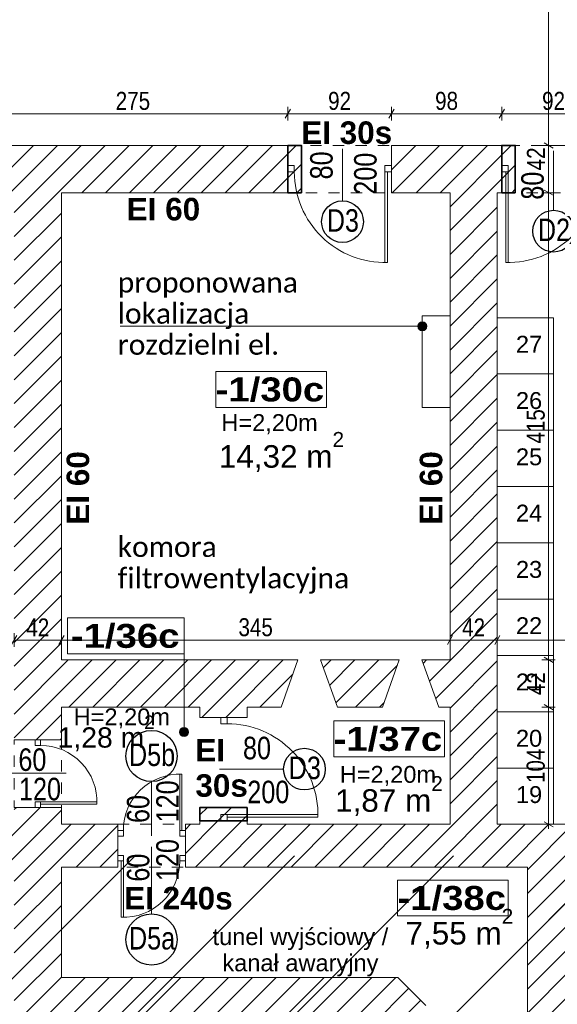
# Model space of a CAD drawing. Header units: centimetres. Extents: x 18292 to 3593338517, y 11794 to 62103.
# Tile 57 of 147: x 898356728 to 898357205, y 53985 to 54859. Entities that reach past the tile are written whole.
import ezdxf

# ---------------------------------------------------------------- set-up
doc = ezdxf.new("R2010")
doc.units = ezdxf.units.CM
doc.header["$MEASUREMENT"] = 0
doc.linetypes.add('Dashed-002', pattern=[20, 10, -10])
for name, color, linetype in [('499-Wymiary i opisy', 7, 'Continuous'), ('810-PZT', 7, 'Continuous'), ('___WYBURZENIA', 7, 'Continuous'), ('__PROJEKTOWANE', 7, 'Continuous'), ('__PROJEKTOWANE_WYPOSAŻENIE', 7, 'Continuous'), ('MF-NR', 7, 'Continuous'), ('MF_KRESKOWANIE', 7, 'Continuous'), ('MF_NR', 7, 'Continuous'), ('MF_OKNA', 7, 'Continuous'), ('MF_OPISY', 7, 'Continuous'), ('MF_przerywana', 7, 'Continuous'), ('MF_SCIANY_KONSTR', 7, 'Continuous'), ('MF_WIDOK', 7, 'Continuous')]:
    doc.layers.add(name, color=color, linetype=linetype)
doc.styles.add('GENERATED_STYLE_2', font='txt')
doc.styles.add('GENERATED_STYLE_4', font='txt')
doc.styles.add('GENERATED_STYLE_5', font='txt')
doc.styles.add('GENERATED_STYLE_6', font='txt')
doc.styles.add('GENERATED_STYLE_7', font='txt')
doc.dimstyles.new('GENERATED_STYLE__1', dxfattribs={"dimtxt": 16, "dimasz": 6.08, "dimexe": 0.18, "dimexo": 0.0625, "dimgap": 0.09, "dimtad": 1, "dimtih": 1, "dimtoh": 1, "dimdec": 0, "dimzin": 0, "dimdsep": 46, "dimtxsty": 'GENERATED_STYLE_4', "dimblk": 'ARROWHEAD_2', "dimblk1": 'ARROWHEAD_2', "dimblk2": 'ARROWHEAD_2', "dimcen": 0.09, "dimse1": 1, "dimse2": 1, "dimclrd": 7, "dimclre": 7, "dimclrt": 7, "dimadec": 0, "dimazin": 0, "dimtfac": 1, "dimtdec": 4, "dimtmove": 0, "dimatfit": 3, "dimfxl": 0, "dimtolj": 1, "dimtzin": 0, "dimarcsym": 0})
doc.dimstyles.new('GENERATED_STYLE__2', dxfattribs={"dimtxt": 16, "dimasz": 6.08, "dimexe": 0.18, "dimexo": 0.0625, "dimgap": 0.09, "dimtad": 1, "dimtih": 1, "dimtoh": 1, "dimdec": 0, "dimzin": 0, "dimdsep": 46, "dimtxsty": 'GENERATED_STYLE_4', "dimblk": 'ARROWHEAD_2', "dimblk1": 'ARROWHEAD_2', "dimblk2": 'ARROWHEAD_2', "dimcen": 0.09, "dimse1": 1, "dimse2": 1, "dimclrd": 7, "dimclre": 7, "dimclrt": 7, "dimadec": 0, "dimazin": 0, "dimtfac": 1, "dimtdec": 4, "dimtmove": 2, "dimatfit": 3, "dimfxl": 0, "dimtolj": 1, "dimtzin": 0, "dimarcsym": 0})
doc.dimstyles.new('GENERATED_STYLE__3', dxfattribs={"dimtxt": 16, "dimasz": 6.08, "dimexe": 0.18, "dimexo": 0.0625, "dimgap": 0.09, "dimtad": 1, "dimdec": 0, "dimzin": 0, "dimdsep": 46, "dimtxsty": 'GENERATED_STYLE_4', "dimblk": 'ARROWHEAD_2', "dimblk1": 'ARROWHEAD_2', "dimblk2": 'ARROWHEAD_2', "dimcen": 0.09, "dimse1": 1, "dimse2": 1, "dimclrd": 7, "dimclre": 7, "dimclrt": 7, "dimadec": 0, "dimazin": 0, "dimtfac": 1, "dimtdec": 4, "dimtmove": 2, "dimatfit": 3, "dimfxl": 0, "dimtolj": 1, "dimtzin": 0, "dimarcsym": 0})
doc.dimstyles.new('GENERATED_STYLE__4', dxfattribs={"dimtxt": 16, "dimasz": 6.08, "dimexe": 0.18, "dimexo": 0.0625, "dimgap": 0.09, "dimtad": 1, "dimdec": 0, "dimzin": 0, "dimdsep": 46, "dimtxsty": 'GENERATED_STYLE_4', "dimblk": 'ARROWHEAD_2', "dimblk1": 'ARROWHEAD_2', "dimblk2": 'ARROWHEAD_2', "dimcen": 0.09, "dimse1": 1, "dimse2": 1, "dimclrd": 7, "dimclre": 7, "dimclrt": 7, "dimadec": 0, "dimazin": 0, "dimtfac": 1, "dimtdec": 4, "dimtmove": 0, "dimatfit": 3, "dimfxl": 0, "dimtolj": 1, "dimtzin": 0, "dimarcsym": 0})
pattern_1 = [(45, (903196041.254, 3898003.605), (-10.606601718, 10.606601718), [])]

# ---------------------------------------------------------------- blocks, each defined once
blk = doc.blocks.new('*D343', base_point=(903196041.25, 3898003.61))
at = {"layer": '499-Wymiary i opisy', "color": 7, "linetype": 'Continuous', "lineweight": 13}
for p, q in [((898357203.45, 54248.49), (898357191.45, 54248.49)), ((898357193.45, 54250.8), (898357201.45, 54246.18)), ((898357197.45, 54144.49), (898357197.45, 54248.49)), ((898357193.45, 54146.8), (898357201.45, 54142.18)), ((898357203.45, 54144.49), (898357191.45, 54144.49)), ((898357197.45, 54140.58), (898357197.45, 54144.49))]:
    blk.add_line(p, q, dxfattribs=at)
at = {"layer": '499-Wymiary i opisy', "color": 7, "lineweight": 13, "insert": (898357194.25, 54181.13), "char_height": 16, "attachment_point": 7, "rotation": 90, "style": 'GENERATED_STYLE_4'}
blk.add_mtext('\\A1;{\\pql;\\fArial Narrow|b0|i0|c238|p34;104}', dxfattribs=at)
blk = doc.blocks.new('ARROWHEAD_2')
at = {"color": 0, "linetype": 'Continuous', "lineweight": 0}
for p, q in [((0, 0), (-1, 0)), ((-0.38, -0.66), (0.38, 0.66))]:
    blk.add_line(p, q, dxfattribs=at)
blk = doc.blocks.new('*D344', base_point=(903196041.25, 3898003.61))
at = {"layer": '499-Wymiary i opisy', "color": 7, "linetype": 'Continuous', "lineweight": 13}
for p, q in [((898357203.45, 54290.49), (898357191.45, 54290.49)), ((898357193.45, 54292.8), (898357201.45, 54288.18)), ((898357197.45, 54248.49), (898357197.45, 54290.49)), ((898357203.45, 54248.49), (898357191.45, 54248.49)), ((898357193.45, 54250.8), (898357201.45, 54246.18))]:
    blk.add_line(p, q, dxfattribs=at)
at = {"layer": '499-Wymiary i opisy', "color": 7, "lineweight": 13, "insert": (898357194.25, 54259.25), "char_height": 16, "attachment_point": 7, "rotation": 90, "style": 'GENERATED_STYLE_4'}
blk.add_mtext('\\A1;{\\pql;\\fArial Narrow|b0|i0|c238|p34;42}', dxfattribs=at)
blk = doc.blocks.new('*D345', base_point=(903196041.25, 3898003.61))
at = {"layer": '499-Wymiary i opisy', "color": 7, "linetype": 'Continuous', "lineweight": 13}
for p, q in [((898357193.45, 54707.8), (898357201.45, 54703.18)), ((898357203.45, 54705.49), (898357191.45, 54705.49)), ((898357197.45, 54290.49), (898357197.45, 54705.49)), ((898357203.45, 54290.49), (898357191.45, 54290.49)), ((898357193.45, 54292.8), (898357201.45, 54288.18))]:
    blk.add_line(p, q, dxfattribs=at)
at = {"layer": '499-Wymiary i opisy', "color": 7, "lineweight": 13, "insert": (898357194.25, 54482.63), "char_height": 16, "attachment_point": 7, "rotation": 90, "style": 'GENERATED_STYLE_4'}
blk.add_mtext('\\A1;{\\pql;\\fArial Narrow|b0|i0|c238|p34;415}', dxfattribs=at)
blk = doc.blocks.new('*D346', base_point=(903196041.25, 3898003.61))
at = {"layer": '499-Wymiary i opisy', "color": 7, "linetype": 'Continuous', "lineweight": 13}
for p, q in [((898357203.45, 54747.49), (898357191.45, 54747.49)), ((898357193.45, 54749.8), (898357201.45, 54745.18)), ((898357197.45, 54705.49), (898357197.45, 54747.49)), ((898357193.45, 54707.8), (898357201.45, 54703.18)), ((898357203.45, 54705.49), (898357191.45, 54705.49))]:
    blk.add_line(p, q, dxfattribs=at)
at = {"layer": '499-Wymiary i opisy', "color": 7, "lineweight": 13, "insert": (898357194.25, 54725.35), "char_height": 16, "attachment_point": 7, "rotation": 90, "style": 'GENERATED_STYLE_4'}
blk.add_mtext('\\A1;{\\pql;\\fArial Narrow|b0|i0|c238|p34;42}', dxfattribs=at)
blk = doc.blocks.new('*D347', base_point=(903196041.25, 3898003.61))
at = {"layer": '499-Wymiary i opisy', "color": 7, "linetype": 'Continuous', "lineweight": 13}
for p, q in [((898357203.45, 55514.49), (898357191.45, 55514.49)), ((898357193.45, 55516.8), (898357201.45, 55512.18)), ((898357197.45, 54747.49), (898357197.45, 55514.49)), ((898357203.45, 54747.49), (898357191.45, 54747.49)), ((898357193.45, 54749.8), (898357201.45, 54745.18))]:
    blk.add_line(p, q, dxfattribs=at)
at = {"layer": '499-Wymiary i opisy', "color": 7, "lineweight": 13, "insert": (898357194.25, 55115.63), "char_height": 16, "attachment_point": 7, "rotation": 90, "style": 'GENERATED_STYLE_4'}
blk.add_mtext('\\A1;{\\pql;\\fArial Narrow|b0|i0|c238|p34;767}', dxfattribs=at)
blk = doc.blocks.new('*D355', base_point=(903196041.25, 3898003.61))
at = {"layer": '499-Wymiary i opisy', "color": 7, "linetype": 'Continuous', "lineweight": 13}
for p, q in [((898356693.28, 55639.09), (898356688.66, 55631.09)), ((898356690.97, 55629.09), (898356690.97, 55641.09)), ((898356690.97, 55635.09), (898356867.97, 55635.09)), ((898356870.28, 55639.09), (898356865.66, 55631.09)), ((898356867.97, 55629.09), (898356867.97, 55641.09))]:
    blk.add_line(p, q, dxfattribs=at)
at = {"layer": '499-Wymiary i opisy', "color": 7, "lineweight": 13, "insert": (898356730.09, 55638.29), "char_height": 16, "attachment_point": 7, "style": 'GENERATED_STYLE_4'}
blk.add_mtext('\\A1;{\\pql;\\fArial Narrow|b0|i0|c238|p34;177}', dxfattribs=at)
blk = doc.blocks.new('*D357', base_point=(903196041.25, 3898003.61))
at = {"layer": '499-Wymiary i opisy', "color": 7, "linetype": 'Continuous', "lineweight": 13}
for p, q in [((898356912.28, 55639.09), (898356907.66, 55631.09)), ((898356909.97, 55629.09), (898356909.97, 55641.09)), ((898356909.97, 55635.09), (898357247.97, 55635.09)), ((898357250.28, 55639.09), (898357245.66, 55631.09)), ((898357247.97, 55629.09), (898357247.97, 55641.09))]:
    blk.add_line(p, q, dxfattribs=at)
at = {"layer": '499-Wymiary i opisy', "color": 7, "lineweight": 13, "insert": (898357063.61, 55638.29), "char_height": 16, "attachment_point": 7, "style": 'GENERATED_STYLE_4'}
blk.add_mtext('\\A1;{\\pql;\\fArial Narrow|b0|i0|c238|p34;338}', dxfattribs=at)
blk = doc.blocks.new('*D436', base_point=(903196041.25, 3898003.61))
at = {"layer": '499-Wymiary i opisy', "color": 7, "linetype": 'Continuous', "lineweight": 13}
for p, q in [((898356693.28, 54779.67), (898356688.66, 54771.67)), ((898356690.97, 54769.67), (898356690.97, 54781.67)), ((898356968.28, 54779.67), (898356963.66, 54771.67)), ((898356965.97, 54769.67), (898356965.97, 54781.67)), ((898356687.06, 54775.67), (898356690.97, 54775.67)), ((898356690.97, 54775.67), (898356965.97, 54775.67))]:
    blk.add_line(p, q, dxfattribs=at)
at = {"layer": '499-Wymiary i opisy', "color": 7, "lineweight": 13, "insert": (898356813.11, 54778.87), "char_height": 16, "attachment_point": 7, "style": 'GENERATED_STYLE_4'}
blk.add_mtext('\\A1;{\\pql;\\fArial Narrow|b0|i0|c238|p34;275}', dxfattribs=at)
blk = doc.blocks.new('*D437', base_point=(903196041.25, 3898003.61))
at = {"layer": '499-Wymiary i opisy', "color": 7, "linetype": 'Continuous', "lineweight": 13}
for p, q in [((898356968.28, 54779.67), (898356963.66, 54771.67)), ((898356965.97, 54769.67), (898356965.97, 54781.67)), ((898357060.28, 54779.67), (898357055.66, 54771.67)), ((898357057.97, 54769.67), (898357057.97, 54781.67)), ((898356965.97, 54775.67), (898357057.97, 54775.67))]:
    blk.add_line(p, q, dxfattribs=at)
at = {"layer": '499-Wymiary i opisy', "color": 7, "lineweight": 13, "insert": (898357001.73, 54778.87), "char_height": 16, "attachment_point": 7, "style": 'GENERATED_STYLE_4'}
blk.add_mtext('\\A1;{\\pql;\\fArial Narrow|b0|i0|c238|p34;92}', dxfattribs=at)
blk = doc.blocks.new('*D438', base_point=(903196041.25, 3898003.61))
at = {"layer": '499-Wymiary i opisy', "color": 7, "linetype": 'Continuous', "lineweight": 13}
for p, q in [((898357060.28, 54779.67), (898357055.66, 54771.67)), ((898357057.97, 54769.67), (898357057.97, 54781.67)), ((898357158.28, 54779.67), (898357153.66, 54771.67)), ((898357155.97, 54769.67), (898357155.97, 54781.67)), ((898357057.97, 54775.67), (898357155.97, 54775.67))]:
    blk.add_line(p, q, dxfattribs=at)
at = {"layer": '499-Wymiary i opisy', "color": 7, "lineweight": 13, "insert": (898357096.73, 54778.87), "char_height": 16, "attachment_point": 7, "style": 'GENERATED_STYLE_4'}
blk.add_mtext('\\A1;{\\pql;\\fArial Narrow|b0|i0|c238|p34;98}', dxfattribs=at)
blk = doc.blocks.new('*D439', base_point=(903196041.25, 3898003.61))
at = {"layer": '499-Wymiary i opisy', "color": 7, "linetype": 'Continuous', "lineweight": 13}
for p, q in [((898357158.28, 54779.67), (898357153.66, 54771.67)), ((898357155.97, 54769.67), (898357155.97, 54781.67)), ((898357245.66, 54771.67), (898357250.28, 54779.67)), ((898357247.97, 54769.67), (898357247.97, 54781.67)), ((898357155.97, 54775.67), (898357247.97, 54775.67)), ((898357247.97, 54775.67), (898357251.88, 54775.67))]:
    blk.add_line(p, q, dxfattribs=at)
at = {"layer": '499-Wymiary i opisy', "color": 7, "lineweight": 13, "insert": (898357191.73, 54778.87), "char_height": 16, "attachment_point": 7, "style": 'GENERATED_STYLE_4'}
blk.add_mtext('\\A1;{\\pql;\\fArial Narrow|b0|i0|c238|p34;92}', dxfattribs=at)
blk = doc.blocks.new('*D499', base_point=(903196041.25, 3898003.61))
at = {"layer": '499-Wymiary i opisy', "color": 7, "linetype": 'Continuous', "lineweight": 13}
for p, q in [((898356722.97, 54302.15), (898356722.97, 54314.15)), ((898356764.97, 54302.15), (898356764.97, 54314.15)), ((898356725.28, 54312.15), (898356720.66, 54304.15)), ((898356722.97, 54308.15), (898356764.97, 54308.15)), ((898356767.28, 54312.15), (898356762.66, 54304.15))]:
    blk.add_line(p, q, dxfattribs=at)
at = {"layer": '499-Wymiary i opisy', "color": 7, "lineweight": 13, "insert": (898356733.73, 54311.35), "char_height": 16, "attachment_point": 7, "style": 'GENERATED_STYLE_4'}
blk.add_mtext('\\A1;{\\pql;\\fArial Narrow|b0|i0|c238|p34;42}', dxfattribs=at)
blk = doc.blocks.new('*D500', base_point=(903196041.25, 3898003.61))
at = {"layer": '499-Wymiary i opisy', "color": 7, "linetype": 'Continuous', "lineweight": 13}
for p, q in [((898356764.97, 54302.15), (898356764.97, 54314.15)), ((898357109.97, 54302.15), (898357109.97, 54314.15)), ((898356767.28, 54312.15), (898356762.66, 54304.15)), ((898356764.97, 54308.15), (898357109.97, 54308.15)), ((898357112.28, 54312.15), (898357107.66, 54304.15))]:
    blk.add_line(p, q, dxfattribs=at)
at = {"layer": '499-Wymiary i opisy', "color": 7, "lineweight": 13, "insert": (898356922.11, 54311.35), "char_height": 16, "attachment_point": 7, "style": 'GENERATED_STYLE_4'}
blk.add_mtext('\\A1;{\\pql;\\fArial Narrow|b0|i0|c238|p34;345}', dxfattribs=at)
blk = doc.blocks.new('*D501', base_point=(903196041.25, 3898003.61))
at = {"layer": '499-Wymiary i opisy', "color": 7, "linetype": 'Continuous', "lineweight": 13}
for p, q in [((898357109.97, 54302.15), (898357109.97, 54314.15)), ((898357151.97, 54302.15), (898357151.97, 54314.15)), ((898357112.28, 54312.15), (898357107.66, 54304.15)), ((898357109.97, 54308.15), (898357151.97, 54308.15)), ((898357154.28, 54312.15), (898357149.66, 54304.15))]:
    blk.add_line(p, q, dxfattribs=at)
at = {"layer": '499-Wymiary i opisy', "color": 7, "lineweight": 13, "insert": (898357120.73, 54311.35), "char_height": 16, "attachment_point": 7, "style": 'GENERATED_STYLE_4'}
blk.add_mtext('\\A1;{\\pql;\\fArial Narrow|b0|i0|c238|p34;42}', dxfattribs=at)
blk = doc.blocks.new('*D502', base_point=(903196041.25, 3898003.61))
at = {"layer": '499-Wymiary i opisy', "color": 7, "linetype": 'Continuous', "lineweight": 13}
for p, q in [((898357151.97, 54302.15), (898357151.97, 54314.15)), ((898357553.97, 54302.15), (898357553.97, 54314.15)), ((898357154.28, 54312.15), (898357149.66, 54304.15)), ((898357151.97, 54308.15), (898357553.97, 54308.15)), ((898357556.28, 54312.15), (898357551.66, 54304.15))]:
    blk.add_line(p, q, dxfattribs=at)
at = {"layer": '499-Wymiary i opisy', "color": 7, "lineweight": 13, "insert": (898357337.61, 54311.35), "char_height": 16, "attachment_point": 7, "style": 'GENERATED_STYLE_4'}
blk.add_mtext('\\A1;{\\pql;\\fArial Narrow|b0|i0|c238|p34;402}', dxfattribs=at)
blk = doc.blocks.new('*D518', base_point=(903196041.25, 3898003.61))
at = {"layer": '499-Wymiary i opisy', "color": 7, "linetype": 'Continuous', "lineweight": 13}
for p, q in [((898356693.28, 55007.95), (898356688.66, 54999.95)), ((898356690.97, 54997.95), (898356690.97, 55009.95)), ((898356690.97, 55003.95), (898357247.97, 55003.95)), ((898357250.28, 55007.95), (898357245.66, 54999.95)), ((898357247.97, 54997.95), (898357247.97, 55009.95))]:
    blk.add_line(p, q, dxfattribs=at)
at = {"layer": '499-Wymiary i opisy', "color": 7, "lineweight": 13, "insert": (898356954.11, 55007.15), "char_height": 16, "attachment_point": 7, "style": 'GENERATED_STYLE_4'}
blk.add_mtext('\\A1;{\\pql;\\fArial Narrow|b0|i0|c238|p34;557}', dxfattribs=at)

msp = doc.modelspace()

# ---------------------------------------------------------------- hatches: boundary and pattern name
at = {"layer": '810-PZT', "linetype": 'Continuous', "lineweight": 13}
msp.add_hatch(color=150, dxfattribs=at).paths.add_polyline_path([(898356869.77, 54226.44), (898356870.08, 54224.91), (898356870.94, 54223.62), (898356872.24, 54222.75), (898356873.77, 54222.44), (898356875.3, 54222.75), (898356876.6, 54223.62), (898356877.47, 54224.91), (898356877.77, 54226.44), (898356877.47, 54227.98), (898356876.6, 54229.27), (898356875.3, 54230.14), (898356873.77, 54230.44), (898356872.24, 54230.14), (898356870.94, 54229.27), (898356870.08, 54227.98)])
at = {"layer": '___WYBURZENIA', "linetype": 'Continuous', "lineweight": 35}
h = msp.add_hatch(dxfattribs=at)
h.set_pattern_fill('bloczki_ceramiczne_0006', color=30, style=0, pattern_type=2)
h.set_pattern_definition(pattern_1)
h.paths.add_polyline_path([(898356977.97, 54705.49), (898356977.97, 54747.49), (898356965.97, 54747.49), (898356965.97, 54705.49)])
h = msp.add_hatch(dxfattribs=at)
h.set_pattern_fill('bloczki_ceramiczne_0006', color=30, style=0, pattern_type=2)
h.set_pattern_definition(pattern_1)
h.paths.add_polyline_path([(898357167.97, 54705.49), (898357167.97, 54747.49), (898357155.97, 54747.49), (898357155.97, 54705.49)])
h = msp.add_hatch(dxfattribs=at)
h.set_pattern_fill('bloczki_ceramiczne_0006', color=30, style=0, pattern_type=2)
h.set_pattern_definition(pattern_1)
h.paths.add_polyline_path([(898356929.97, 54159.49), (898356887.97, 54159.49), (898356887.97, 54147.49), (898356929.97, 54147.49)])
at = {"layer": '__PROJEKTOWANE', "linetype": 'Continuous', "lineweight": 13}
h = msp.add_hatch(dxfattribs=at)
h.set_pattern_fill('Bloczki_ceramiczne_kopia_8A', color=150, style=0, pattern_type=2)
h.set_pattern_definition([(45, (903196041.25, 3898003.61), (-70.7106781, 70.7106781), [])])
h.paths.add_polyline_path([(898357581.97, 54617.49), (898357881.97, 54617.49), (898357881.97, 55810.49), (898357600.97, 55810.49), (898357600.97, 56706.54), (898357961.07, 56706.54), (898357959.15, 56167.49), (898358238.97, 56167.49), (898358238.97, 54260.49), (898357938.97, 54260.49), (898357938.97, 53759.49), (898355999.97, 53759.49), (898355999.97, 54560.49), (898355701, 54560.49), (898355699.98, 55446.69), (898353981.16, 55446.61), (898353981.16, 55792.49), (898356056.97, 55792.49), (898356056.97, 54917.49), (898356356.97, 54917.49), (898356356.97, 54116.49), (898357581.97, 54116.49)])
msp.add_hatch(color=150, dxfattribs=at).paths.add_polyline_path([(898357081.39, 54586.86), (898357081.7, 54585.33), (898357082.57, 54584.03), (898357083.86, 54583.16), (898357085.39, 54582.86), (898357086.92, 54583.16), (898357088.22, 54584.03), (898357089.09, 54585.33), (898357089.39, 54586.86), (898357089.09, 54588.39), (898357088.22, 54589.69), (898357086.92, 54590.55), (898357085.39, 54590.86), (898357083.86, 54590.55), (898357082.57, 54589.69), (898357081.7, 54588.39)])
at = {"layer": 'MF_KRESKOWANIE', "linetype": 'Continuous', "lineweight": 13}
h = msp.add_hatch(dxfattribs=at)
h.set_pattern_fill('bloczki_ceramiczne_0006', color=250, style=0, pattern_type=2)
h.set_pattern_definition(pattern_1)
h.paths.add_polyline_path([(898356046.97, 54907.49), (898356346.97, 54907.49), (898356346.97, 54896.49), (898356346.97, 54735.49), (898356346.97, 54106.49), (898356414.97, 54106.49), (898356722.97, 54106.49), (898356722.97, 53966.49), (898356764.97, 53966.49), (898357046.65, 53966.49), (898357046.65, 53894.49), (898357046.65, 53558.49), (898357216.65, 53558.49), (898357216.65, 53894.49), (898357216.65, 53966.49), (898357216.65, 54106.49), (898357591.97, 54106.49), (898357591.97, 54607.49), (898357891.97, 54607.49), (898357891.97, 54660.49), (898357891.97, 55820.49), (898357572.97, 55820.49), (898356796.97, 55820.49), (898356796.97, 55776.49), (898356867.97, 55776.49), (898356867.97, 55556.49), (898356800.97, 55556.49), (898356790.97, 55556.49), (898356790.97, 55514.49), (898357010.97, 55514.49), (898357010.97, 55556.49), (898356909.97, 55556.49), (898356909.97, 55776.49), (898357247.97, 55776.49), (898357247.97, 55556.49), (898357090.97, 55556.49), (898357090.97, 55514.49), (898357289.97, 55514.49), (898357289.97, 55776.49), (898357553.97, 55776.49), (898357853.97, 55776.49), (898357853.97, 55234.49), (898357553.97, 55234.49), (898357289.97, 55234.49), (898357289.97, 55434.49), (898357247.97, 55434.49), (898357247.97, 55393.49), (898357247.97, 55026.49), (898357289.97, 55026.49), (898357289.97, 55192.49), (898357853.97, 55192.49), (898357853.97, 54645.49), (898357589.97, 54645.49), (898357589.97, 54735.49), (898357589.97, 54747.49), (898357289.97, 54747.49), (898357289.97, 54934.49), (898357247.97, 54934.49), (898357247.97, 54747.49), (898357247.97, 54705.49), (898357553.97, 54705.49), (898357553.97, 54144.49), (898357151.97, 54144.49), (898357151.97, 54705.49), (898357155.97, 54705.49), (898357155.97, 54747.49), (898357057.97, 54747.49), (898357057.97, 54705.49), (898357109.97, 54705.49), (898357109.97, 54290.49), (898357084.97, 54290.49), (898357099.97, 54248.49), (898357109.97, 54248.49), (898357109.97, 54144.49), (898356929.97, 54144.49), (898356929.97, 54147.49), (898356887.97, 54147.49), (898356887.97, 54144.49), (898356874.97, 54144.49), (898356874.97, 54106.49), (898357178.65, 54106.49), (898357178.65, 54008.49), (898357178.65, 53894.49), (898357178.31, 53894.49), (898357178.31, 53600.49), (898357088.65, 53600.49), (898357088.65, 53894.49), (898357088.65, 53983.49), (898357063.65, 54008.49), (898356764.97, 54008.49), (898356764.97, 54106.49), (898356814.97, 54106.49), (898356814.97, 54144.49), (898356764.97, 54144.49), (898356764.97, 54159.49), (898356722.97, 54159.49), (898356722.97, 54144.49), (898356384.97, 54144.49), (898356384.97, 54705.49), (898356524.97, 54705.49), (898356524.97, 54747.49), (898356384.97, 54747.49), (898356384.97, 54907.49), (898356648.97, 54907.49), (898356648.97, 54871.49), (898356690.97, 54871.49), (898356690.97, 55099.49), (898356648.97, 55099.49), (898356648.97, 54945.49), (898356394.97, 54945.49), (898356084.97, 54945.49), (898356084.97, 55790.1), (898356547.51, 55790.44), (898356547.65, 55820.49), (898356084.97, 55820.49), (898356060.97, 55782.49), (898356046.97, 55782.49), (898356046.97, 54945.49)])
h = msp.add_hatch(dxfattribs=at)
h.set_pattern_fill('bloczki_ceramiczne_0006', color=250, style=0, pattern_type=2)
h.set_pattern_definition(pattern_1)
h.paths.add_polyline_path([(898356965.97, 54747.49), (898356690.97, 54747.49), (898356690.97, 54779.49), (898356648.97, 54779.49), (898356648.97, 54747.49), (898356616.97, 54747.49), (898356616.97, 54705.49), (898356659.97, 54705.49), (898356722.97, 54705.49), (898356722.97, 54219.49), (898356764.97, 54219.49), (898356764.97, 54248.49), (898356887.97, 54248.49), (898356887.97, 54239.49), (898356929.97, 54239.49), (898356929.97, 54248.49), (898356959.97, 54248.49), (898356974.97, 54290.49), (898356764.97, 54290.49), (898356764.97, 54705.49), (898356965.97, 54705.49)])
h = msp.add_hatch(dxfattribs=at)
h.set_pattern_fill('bloczki_ceramiczne_0006', color=250, style=0, pattern_type=2)
h.set_pattern_definition(pattern_1)
h.paths.add_polyline_path([(898357049.97, 54248.49), (898357064.97, 54290.49), (898356994.97, 54290.49), (898357009.97, 54248.49)])

# ---------------------------------------------------------------- linework, layer by layer
at = {"layer": '810-PZT', "color": 5, "linetype": 'Continuous', "lineweight": 13}
msp.add_line((898356873.77, 54230.44), (898356873.77, 54327.75), dxfattribs=at)
at = {"layer": '810-PZT', "color": 150, "linetype": 'Continuous', "lineweight": 13}
msp.add_circle((898356873.77, 54226.44), 4, dxfattribs=at)
at = {"layer": '___WYBURZENIA', "color": 30, "linetype": 'Continuous', "lineweight": 35, "flags": 128}
for points in [[(898356977.97, 54705.49), (898356977.97, 54747.49), (898356965.97, 54747.49), (898356965.97, 54705.49)], [(898357167.97, 54705.49), (898357167.97, 54747.49), (898357155.97, 54747.49), (898357155.97, 54705.49)], [(898356929.97, 54159.49), (898356887.97, 54159.49), (898356887.97, 54147.49), (898356929.97, 54147.49)]]:
    msp.add_lwpolyline(points, close=True, dxfattribs=at)
at = {"layer": '__PROJEKTOWANE', "color": 150, "linetype": 'Continuous', "lineweight": 13}
msp.add_line((898356817.14, 54586.86), (898357081.39, 54586.86), dxfattribs=at)
at = {"layer": '__PROJEKTOWANE', "color": 7, "linetype": 'Continuous', "lineweight": 25}
for centre, radius in [((898357014.51, 54679.76), 18.52), ((898357201.97, 54671.35), 18.52), ((898356844.94, 54205.12), 22.72), ((898356980.73, 54193.49), 18.52), ((898356844.94, 54042.14), 22.72)]:
    msp.add_circle(centre, radius, dxfattribs=at)
at = {"layer": '__PROJEKTOWANE', "color": 150, "linetype": 'Continuous', "lineweight": 13}
msp.add_circle((898357085.39, 54586.86), 4, dxfattribs=at)
at = {"layer": '__PROJEKTOWANE_WYPOSAŻENIE', "color": 7, "linetype": 'Continuous', "lineweight": 13, "flags": 128}
for points in [[(898357085.39, 54514.84), (898357085.39, 54596.06), (898357109.97, 54596.06), (898357109.97, 54514.84)], [(898357201.97, 54594.49), (898357201.97, 54544.49), (898357151.97, 54544.49), (898357151.97, 54594.49)], [(898357201.97, 54544.49), (898357201.97, 54494.49), (898357151.97, 54494.49), (898357151.97, 54544.49)], [(898357201.97, 54494.49), (898357201.97, 54444.49), (898357151.97, 54444.49), (898357151.97, 54494.49)], [(898357201.97, 54444.49), (898357201.97, 54394.49), (898357151.97, 54394.49), (898357151.97, 54444.49)], [(898357201.97, 54394.49), (898357201.97, 54344.49), (898357151.97, 54344.49), (898357151.97, 54394.49)], [(898357201.97, 54344.49), (898357201.97, 54294.49), (898357151.97, 54294.49), (898357151.97, 54344.49)], [(898357201.97, 54294.49), (898357201.97, 54244.49), (898357151.97, 54244.49), (898357151.97, 54294.49)], [(898357201.97, 54244.49), (898357201.97, 54194.49), (898357151.97, 54194.49), (898357151.97, 54244.49)], [(898357201.97, 54194.49), (898357201.97, 54144.49), (898357151.97, 54144.49), (898357151.97, 54194.49)]]:
    msp.add_lwpolyline(points, close=True, dxfattribs=at)
at = {"layer": 'MF-NR', "color": 7, "linetype": 'Continuous', "lineweight": 13}
for p, q in [((898356901.94, 54546.64), (898356995.28, 54546.64)), ((898356901.94, 54514.75), (898356901.94, 54546.64)), ((898357000.28, 54546.64), (898357000.28, 54514.75)), ((898356770.44, 54327.75), (898356863.77, 54327.75)), ((898356770.44, 54295.86), (898356770.44, 54327.75)), ((898356873.77, 54327.75), (898356873.77, 54295.86)), ((898357006.71, 54236.25), (898357100.05, 54236.25)), ((898357006.71, 54204.36), (898357006.71, 54236.25)), ((898357105.05, 54236.25), (898357105.05, 54204.36)), ((898357063.4, 54094.94), (898357161.74, 54094.94)), ((898357161.74, 54094.94), (898357161.74, 54063.05))]:
    msp.add_line(p, q, dxfattribs=at)
at = {"layer": 'MF-NR', "color": 7, "linetype": 'Continuous', "lineweight": 13, "flags": 128}
for points in [[(898356995.28, 54514.75), (898356901.94, 54514.75)], [(898356863.77, 54295.86), (898356770.44, 54295.86)], [(898357100.05, 54204.36), (898357006.71, 54204.36)]]:
    msp.add_lwpolyline(points, dxfattribs=at)
at = {"layer": 'MF_OKNA', "color": 7, "linetype": 'Continuous', "lineweight": 13}
for p, q in [((898357014.51, 54698.28), (898357014.51, 54744.6)), ((898357201.97, 54689.87), (898357201.97, 54742.77)), ((898356965.97, 54729.74), (898356971.72, 54729.74)), ((898356971.72, 54723.99), (898356965.97, 54723.99)), ((898356971.72, 54729.74), (898356971.72, 54723.99)), ((898356977.97, 54726.49), (898356977.97, 54728.99)), ((898357057.97, 54729.74), (898357052.22, 54729.74)), ((898357052.22, 54729.74), (898357052.22, 54723.99)), ((898357052.22, 54723.99), (898357057.97, 54723.99)), ((898357052.22, 54723.99), (898357052.22, 54643.49)), ((898357054.52, 54723.99), (898357054.52, 54643.53)), ((898357057.97, 54726.49), (898357057.97, 54728.99)), ((898357155.97, 54729.74), (898357161.72, 54729.74)), ((898357161.72, 54723.99), (898357155.97, 54723.99)), ((898357159.42, 54723.99), (898357159.42, 54643.53)), ((898357161.72, 54729.74), (898357161.72, 54723.99)), ((898357161.72, 54723.99), (898357161.72, 54643.49)), ((898357167.97, 54726.49), (898357167.97, 54728.99)), ((898356908.97, 54239.49), (898356906.47, 54239.49)), ((898356906.47, 54239.49), (898356906.47, 54233.74)), ((898356912.22, 54233.74), (898356912.22, 54239.49)), ((898356906.47, 54233.74), (898356912.22, 54233.74)), ((898356743.97, 54219.52), (898356741.47, 54219.52)), ((898356741.47, 54219.52), (898356741.47, 54214.52)), ((898356746.47, 54214.52), (898356746.47, 54219.52)), ((898356741.47, 54214.52), (898356746.47, 54214.52)), ((898356962.21, 54193.49), (898356905.17, 54193.49)), ((898356769.16, 54189.98), (898356711.11, 54189.98)), ((898356844.94, 54134.3), (898356844.94, 54182.4)), ((898356869.94, 54139.07), (898356869.94, 54189.1)), ((898356871.94, 54139.07), (898356871.94, 54189.08)), ((898356741.47, 54159.49), (898356741.47, 54164.49)), ((898356741.47, 54164.49), (898356746.47, 54164.49)), ((898356746.47, 54164.49), (898356746.47, 54159.49)), ((898356746.47, 54164.49), (898356796.5, 54164.49)), ((898356743.97, 54159.49), (898356741.47, 54159.49)), ((898356746.47, 54162.49), (898356796.48, 54162.49)), ((898356906.47, 54147.49), (898356906.47, 54153.24)), ((898356906.47, 54153.24), (898356912.22, 54153.24)), ((898356912.22, 54153.24), (898356912.22, 54147.49)), ((898356912.22, 54153.24), (898356992.72, 54153.24)), ((898356912.22, 54150.94), (898356992.68, 54150.94)), ((898356814.91, 54139.07), (898356819.91, 54139.07)), ((898356819.91, 54139.07), (898356819.91, 54134.07)), ((898356874.94, 54139.07), (898356869.94, 54139.07)), ((898356869.94, 54139.07), (898356869.94, 54134.07)), ((898356819.91, 54134.07), (898356814.91, 54134.07)), ((898356869.94, 54134.07), (898356874.94, 54134.07)), ((898356844.94, 54124.51), (898356844.94, 54064.86)), ((898356819.94, 54116.92), (898356814.94, 54116.92)), ((898356814.94, 54111.92), (898356819.94, 54111.92)), ((898356817.94, 54111.92), (898356817.94, 54061.91)), ((898356819.94, 54111.92), (898356819.94, 54116.92)), ((898356819.94, 54111.92), (898356819.94, 54061.89)), ((898356869.97, 54111.92), (898356869.97, 54116.92)), ((898356869.97, 54116.92), (898356874.97, 54116.92)), ((898356874.97, 54111.92), (898356869.97, 54111.92))]:
    msp.add_line(p, q, dxfattribs=at)
for centre, radius, start, end in [((898357052.22, 54723.99), 80.5, 180, 271.63725), ((898357161.72, 54723.99), 80.5, 268.36275, 0), ((898356912.22, 54153.24), 80.5, 358.36275, 90), ((898356746.47, 54164.49), 50.03, 357.70986, 90), ((898356869.94, 54139.07), 50.03, 87.70986, 180), ((898356819.94, 54111.92), 50.03, 267.70986, 0)]:
    msp.add_arc(centre, radius, start, end, dxfattribs=at)
at = {"layer": 'MF_przerywana', "color": 7, "linetype": 'Dashed-002', "lineweight": 13, "flags": 128}
for points in [[(898356965.97, 54747.49), (898357057.97, 54747.49), (898357057.97, 54705.49), (898356965.97, 54705.49)], [(898357247.97, 54705.49), (898357155.97, 54705.49), (898357155.97, 54747.49), (898357247.97, 54747.49)], [(898356722.97, 54219.49), (898356764.97, 54219.49), (898356764.97, 54159.49), (898356722.97, 54159.49)], [(898356814.97, 54144.49), (898356874.97, 54144.49), (898356874.97, 54106.49), (898356814.97, 54106.49)]]:
    msp.add_lwpolyline(points, close=True, dxfattribs=at)
at = {"layer": 'MF_SCIANY_KONSTR', "color": 7, "linetype": 'Continuous', "lineweight": 13}
for p, q in [((898356690.97, 54747.49), (898356965.97, 54747.49)), ((898357057.97, 54747.49), (898357167.97, 54747.49)), ((898357057.97, 54747.49), (898357057.97, 54705.49)), ((898357155.97, 54747.49), (898357057.97, 54747.49)), ((898356764.97, 54705.49), (898356965.97, 54705.49)), ((898356764.97, 54705.49), (898356764.97, 54290.49)), ((898356764.97, 54705.49), (898356764.97, 54290.49)), ((898357057.97, 54705.49), (898357109.97, 54705.49)), ((898357109.97, 54705.49), (898357109.97, 54290.49)), ((898357151.97, 54705.49), (898357167.97, 54705.49)), ((898357151.97, 54705.49), (898357151.97, 54144.49)), ((898357155.97, 54705.49), (898357151.97, 54705.49)), ((898356764.97, 54290.49), (898356974.97, 54290.49)), ((898356974.97, 54290.49), (898356959.97, 54248.49)), ((898356994.97, 54290.49), (898357064.97, 54290.49)), ((898356994.97, 54290.49), (898357009.97, 54248.49)), ((898357064.97, 54290.49), (898357049.97, 54248.49)), ((898357084.97, 54290.49), (898357109.97, 54290.49)), ((898357084.97, 54290.49), (898357099.97, 54248.49)), ((898356764.97, 54248.49), (898356764.97, 54219.49)), ((898356764.97, 54248.49), (898356887.97, 54248.49)), ((898356887.97, 54239.49), (898356887.97, 54248.49)), ((898356929.97, 54239.49), (898356929.97, 54248.49)), ((898356929.97, 54248.49), (898356959.97, 54248.49)), ((898357009.97, 54248.49), (898357049.97, 54248.49)), ((898357049.97, 54248.49), (898357009.97, 54248.49)), ((898357099.97, 54248.49), (898357109.97, 54248.49)), ((898357109.97, 54248.49), (898357109.97, 54144.49)), ((898356887.97, 54239.49), (898356929.97, 54239.49)), ((898356722.97, 54219.49), (898356764.97, 54219.49)), ((898356722.97, 54159.49), (898356764.97, 54159.49)), ((898356764.97, 54159.49), (898356764.97, 54144.49)), ((898356887.97, 54144.49), (898356887.97, 54147.49)), ((898356929.97, 54144.49), (898356929.97, 54147.49)), ((898356764.97, 54144.49), (898356814.97, 54144.49)), ((898356764.97, 54144.49), (898356814.97, 54144.49)), ((898356814.97, 54144.49), (898356814.97, 54106.49)), ((898356874.97, 54144.49), (898356887.97, 54144.49)), ((898356874.97, 54144.49), (898356874.97, 54106.49)), ((898356929.97, 54144.49), (898357109.97, 54144.49)), ((898357109.97, 54144.49), (898356929.97, 54144.49)), ((898357151.97, 54144.49), (898357553.97, 54144.49)), ((898356764.97, 54106.49), (898356814.97, 54106.49)), ((898356764.97, 54106.49), (898356764.97, 54008.49)), ((898356874.97, 54106.49), (898357178.65, 54106.49)), ((898357178.65, 54106.49), (898357178.65, 54008.49)), ((898356764.97, 54008.49), (898357063.65, 54008.49)), ((898357063.65, 54008.49), (898357088.65, 53983.49)), ((898357178.65, 54008.49), (898357178.65, 53894.49))]:
    msp.add_line(p, q, dxfattribs=at)
at = {"layer": 'MF_WIDOK', "color": 5, "linetype": 'Continuous', "lineweight": 15, "flags": 128}
for points in [[(898356901.94, 54546.64), (898357000.28, 54546.64), (898357000.28, 54514.75), (898356901.94, 54514.75)], [(898356770.44, 54327.75), (898356873.77, 54327.75), (898356873.77, 54295.86), (898356770.44, 54295.86)], [(898357006.71, 54236.25), (898357105.05, 54236.25), (898357105.05, 54204.36), (898357006.71, 54204.36)], [(898357063.4, 54094.94), (898357161.74, 54094.94), (898357161.74, 54063.05), (898357063.4, 54063.05)]]:
    msp.add_lwpolyline(points, close=True, dxfattribs=at)

# ---------------------------------------------------------------- texts
at = {"layer": '__PROJEKTOWANE', "color": 1, "linetype": 'Continuous', "lineweight": 13, "char_height": 20, "style": 'GENERATED_STYLE_6'}
for s, insert, attachment_point in [('\\A1;{\\pqc;\\fArial|b1|i0|c238|p38;EI 30s}', (898357018.24, 54768.86), 2), ('\\A1;{\\pqc;\\fArial|b1|i0|c238|p38;EI 60}', (898356855.51, 54700.92), 2), ('\\A1;{\\pql;\\fArial|b1|i0|c238|p38;EI 240s}', (898356820.62, 54088.84), 1)]:
    msp.add_mtext(s, dxfattribs=dict(at, insert=insert, attachment_point=attachment_point))
at = {"layer": '__PROJEKTOWANE', "color": 150, "linetype": 'Continuous', "lineweight": 13, "insert": (898356814.89, 54561.36), "char_height": 18, "attachment_point": 7, "line_spacing_factor": 0.920404, "style": 'GENERATED_STYLE_7'}
msp.add_mtext('\\A1;{\\pql;\\fCalibri Light|b0|i0|c238|p34;proponowana \\P\\pql;\\fCalibri Light|b0|i0|c238|p34;lokalizacja \\P\\pql;\\fCalibri Light|b0|i0|c238|p34;rozdzielni el.}', dxfattribs=at)
at = {"layer": '__PROJEKTOWANE', "color": 7, "linetype": 'Continuous', "lineweight": 13, "char_height": 15, "attachment_point": 2, "style": 'GENERATED_STYLE_2'}
for insert in [(898356949.72, 54508.81), (898356818.55, 54247.44), (898357054.82, 54196.33)]:
    msp.add_mtext('\\A1;{\\pqc;\\fArial|b0|i0|c238|p38;H=2,20m}', dxfattribs=dict(at, insert=insert))
at = {"layer": '__PROJEKTOWANE', "color": 150, "lineweight": 13, "attachment_point": 7, "style": 'GENERATED_STYLE_2'}
for s, insert, char_height in [('{\\fArial|b0|i0|c238|p38;14,32 m{\\H0.66x;\\S2^  ;}}', (898356904.7, 54457.55), 20), ('{\\fArial|b0|i0|c238|p38;1,28 m{\\H0.66x;\\S2^  ;}}', (898356761.56, 54209.27), 18), ('{\\fArial|b0|i0|c238|p38;1,87 m{\\H0.66x;\\S2^  ;}}', (898357007.94, 54151.9), 20), ('{\\fArial|b0|i0|c238|p38;7,55 m{\\H0.66x;\\S2^  ;}}', (898357070.46, 54033.96), 20)]:
    msp.add_mtext(s, dxfattribs=dict(at, insert=insert, char_height=char_height))
at = {"layer": '__PROJEKTOWANE', "color": 1, "linetype": 'Continuous', "lineweight": 13, "char_height": 20, "attachment_point": 2, "rotation": 90, "style": 'GENERATED_STYLE_6'}
for insert in [(898356769.54, 54443.31), (898357083.11, 54443.31)]:
    msp.add_mtext('\\A1;{\\pqc;\\fArial|b1|i0|c238|p38;EI 60}', dxfattribs=dict(at, insert=insert))
at = {"layer": '__PROJEKTOWANE', "color": 150, "linetype": 'Continuous', "lineweight": 13, "insert": (898356814.89, 54349.32), "char_height": 18, "width": 237.7914, "attachment_point": 7, "line_spacing_factor": 0.928577, "style": 'GENERATED_STYLE_7'}
msp.add_mtext('\\A1;{\\pql;\\fCalibri Light|b0|i0|c238|p34;komora filtrowentylacyjna}', dxfattribs=at)
at = {"layer": '__PROJEKTOWANE', "color": 1, "linetype": 'Continuous', "lineweight": 13, "insert": (898356883.87, 54220.35), "char_height": 20, "attachment_point": 1, "line_spacing_factor": 0.940857, "style": 'GENERATED_STYLE_6'}
msp.add_mtext('\\A1;{\\pql;\\fArial|b1|i0|c238|p38;EI\\P\\pql;\\fArial|b1|i0|c238|p38;30s}', dxfattribs=at)
at = {"layer": '__PROJEKTOWANE_WYPOSAŻENIE', "color": 150, "linetype": 'Continuous', "lineweight": 13, "char_height": 15, "attachment_point": 2, "style": 'GENERATED_STYLE_2'}
for s, insert in [('\\A1;{\\pqc;\\fArial|b0|i0|c238|p38;27}', (898357180.16, 54578.4)), ('\\A1;{\\pqc;\\fArial|b0|i0|c238|p38;26}', (898357180.16, 54528.4)), ('\\A1;{\\pqc;\\fArial|b0|i0|c238|p38;25}', (898357180.16, 54478.4)), ('\\A1;{\\pqc;\\fArial|b0|i0|c238|p38;24}', (898357180.16, 54428.4)), ('\\A1;{\\pqc;\\fArial|b0|i0|c238|p38;23}', (898357180.16, 54378.4)), ('\\A1;{\\pqc;\\fArial|b0|i0|c238|p38;22}', (898357180.16, 54328.4)), ('\\A1;{\\pqc;\\fArial|b0|i0|c238|p38;21}', (898357180.16, 54278.4)), ('\\A1;{\\pqc;\\fArial|b0|i0|c238|p38;20}', (898357180.16, 54228.4)), ('\\A1;{\\pqc;\\fArial|b0|i0|c238|p38;19}', (898357180.16, 54178.4))]:
    msp.add_mtext(s, dxfattribs=dict(at, insert=insert))
at = {"layer": 'MF_NR', "color": 7, "linetype": 'Continuous', "lineweight": 13, "char_height": 21.2625, "attachment_point": 7, "style": 'GENERATED_STYLE_5'}
for s, insert in [('\\A1;{\\pql;\\fArial Black|b0|i0|c238|p38;-1/30c}', (898356901.85, 54519.52)), ('\\A1;{\\pql;\\fArial Black|b0|i0|c238|p38;-1/36c}', (898356773.34, 54300.63)), ('\\A1;{\\pql;\\fArial Black|b0|i0|c238|p38;-1/37c}', (898357006.62, 54209.13)), ('\\A1;{\\pql;\\fArial Black|b0|i0|c238|p38;-1/38c}', (898357063.31, 54067.82))]:
    msp.add_mtext(s, dxfattribs=dict(at, insert=insert))
at = {"layer": 'MF_OKNA', "color": 7, "linetype": 'Continuous', "lineweight": 13, "char_height": 20, "attachment_point": 4, "rotation": 90, "style": 'GENERATED_STYLE_2'}
for s, insert in [('\\A1;{\\W0.800000x;\\pql;\\fArial|b0|i0|c238|p38;80}', (898356995.9, 54717.33)), ('\\A1;{\\W0.800000x;\\pql;\\fArial|b0|i0|c238|p38;200}', (898357034.93, 54703.73)), ('\\A1;{\\W0.800000x;\\pql;\\fArial|b0|i0|c238|p38;80}', (898357183.36, 54699.34)), ('\\A1;{\\W0.800000x;\\pql;\\fArial|b0|i0|c238|p38;120}', (898356859.25, 54146.19)), ('\\A1;{\\W0.800000x;\\pql;\\fArial|b0|i0|c238|p38;60}', (898356833.14, 54145.64)), ('\\A1;{\\W0.800000x;\\pql;\\fArial|b0|i0|c238|p38;120}', (898356859.25, 54094.08)), ('\\A1;{\\W0.800000x;\\pql;\\fArial|b0|i0|c238|p38;60}', (898356833.14, 54093.53))]:
    msp.add_mtext(s, dxfattribs=dict(at, insert=insert))
at = {"layer": 'MF_OKNA', "color": 7, "linetype": 'Continuous', "lineweight": 13, "char_height": 20, "attachment_point": 4, "style": 'GENERATED_STYLE_2'}
for s, insert in [('\\A1;{\\W0.800000x;\\pql;\\fArial|b0|i0|c238|p38;D3}', (898357000.54, 54680.73)), ('\\A1;{\\W0.800000x;\\pql;\\fArial|b0|i0|c238|p38;D2}', (898357188, 54672.49)), ('\\A1;{\\W0.800000x;\\pql;\\fArial|b0|i0|c238|p38;D5b}', (898356824.9, 54206.1)), ('\\A1;{\\W0.800000x;\\pql;\\fArial|b0|i0|c238|p38;80}', (898356926.15, 54212.1)), ('\\A1;{\\W0.800000x;\\pql;\\fArial|b0|i0|c238|p38;60}', (898356726.72, 54201.78)), ('\\A1;{\\W0.800000x;\\pql;\\fArial|b0|i0|c238|p38;D3}', (898356966.76, 54194.47)), ('\\A1;{\\W0.800000x;\\pql;\\fArial|b0|i0|c238|p38;120}', (898356727.27, 54175.66)), ('\\A1;{\\W0.800000x;\\pql;\\fArial|b0|i0|c238|p38;200}', (898356930, 54173.07)), ('\\A1;{\\W0.800000x;\\pql;\\fArial|b0|i0|c238|p38;D5a}', (898356824.9, 54043.12))]:
    msp.add_mtext(s, dxfattribs=dict(at, insert=insert))
at = {"layer": 'MF_OPISY', "color": 7, "linetype": 'Continuous', "lineweight": 13, "insert": (898356977.13, 54052.21), "char_height": 15, "width": 169.6633, "attachment_point": 2, "line_spacing_factor": 0.931125, "style": 'GENERATED_STYLE_2'}
msp.add_mtext('\\A1;{\\pqc;\\fArial|b0|i0|c238|p38;tunel wyjściowy / kanał awaryjny}', dxfattribs=at)

# ---------------------------------------------------------------- dimensions: what is measured, and where the dimension line sits
at = {"layer": '499-Wymiary i opisy', "color": 7, "linetype": 'Continuous', "lineweight": 13}
for base, p1, p2, dimstyle, picture, middle in [((898356867.97, 55635.09), (898356690.97, 54747.49), (898356867.97, 55556.49), 'GENERATED_STYLE__2', '*D355', (898356748.39, 55646.29)), ((898357247.97, 55635.09), (898356909.97, 55556.49), (898357247.97, 54747.49), 'GENERATED_STYLE__1', '*D357', (898357081.9, 55646.29)), ((898357247.97, 55003.95), (898356690.97, 54747.49), (898357247.97, 54747.49), 'GENERATED_STYLE__1', '*D518', (898356972.4, 55015.15)), ((898356965.97, 54775.67), (898356690.97, 54747.49), (898356965.97, 54747.49), 'GENERATED_STYLE__1', '*D436', (898356831.4, 54786.87)), ((898357057.97, 54775.67), (898356965.97, 54747.49), (898357057.97, 54747.49), 'GENERATED_STYLE__1', '*D437', (898357013.93, 54786.87)), ((898357155.97, 54775.67), (898357057.97, 54747.49), (898357155.97, 54747.49), 'GENERATED_STYLE__1', '*D438', (898357108.93, 54786.87)), ((898357247.97, 54775.67), (898357155.97, 54747.49), (898357247.97, 54747.49), 'GENERATED_STYLE__1', '*D439', (898357203.93, 54786.87)), ((898356764.97, 54308.15), (898356722.97, 54144.49), (898356764.97, 54290.49), 'GENERATED_STYLE__1', '*D499', (898356745.93, 54319.35)), ((898357109.97, 54308.15), (898356764.97, 54290.49), (898357109.97, 54290.49), 'GENERATED_STYLE__1', '*D500', (898356940.4, 54319.35)), ((898357151.97, 54308.15), (898357109.97, 54290.49), (898357151.97, 54144.49), 'GENERATED_STYLE__1', '*D501', (898357132.93, 54319.35)), ((898357553.97, 54308.15), (898357151.97, 54144.49), (898357553.97, 54144.49), 'GENERATED_STYLE__1', '*D502', (898357355.9, 54319.35))]:
    dim = msp.add_linear_dim(base=base, p1=p1, p2=p2, dimstyle=dimstyle, dxfattribs=at)
    dim.commit()
    dim.dimension.update_dxf_attribs({"geometry": picture, "text_midpoint": middle, "dimtype": 160})
for base, p1, p2, dimstyle, picture, middle in [((898357197.45, 55514.49), (898357155.97, 54747.49), (898357247.97, 55514.49), 'GENERATED_STYLE__4', '*D347', (898357186.25, 55133.93)), ((898357197.45, 54747.49), (898357553.97, 54705.49), (898357155.97, 54747.49), 'GENERATED_STYLE__3', '*D346', (898357186.25, 54737.55)), ((898357197.45, 54705.49), (898357109.97, 54290.49), (898357553.97, 54705.49), 'GENERATED_STYLE__4', '*D345', (898357186.25, 54500.93)), ((898357197.45, 54290.49), (898357109.97, 54248.49), (898357109.97, 54290.49), 'GENERATED_STYLE__4', '*D344', (898357186.25, 54271.45)), ((898357197.45, 54248.49), (898357553.97, 54144.49), (898357109.97, 54248.49), 'GENERATED_STYLE__4', '*D343', (898357186.25, 54199.43))]:
    dim = msp.add_linear_dim(base=base, p1=p1, p2=p2, angle=90, dimstyle=dimstyle, dxfattribs=at)
    dim.commit()
    dim.dimension.update_dxf_attribs({"geometry": picture, "text_midpoint": middle, "dimtype": 160, "text_rotation": 90})

doc.saveas('drawing.dxf')
